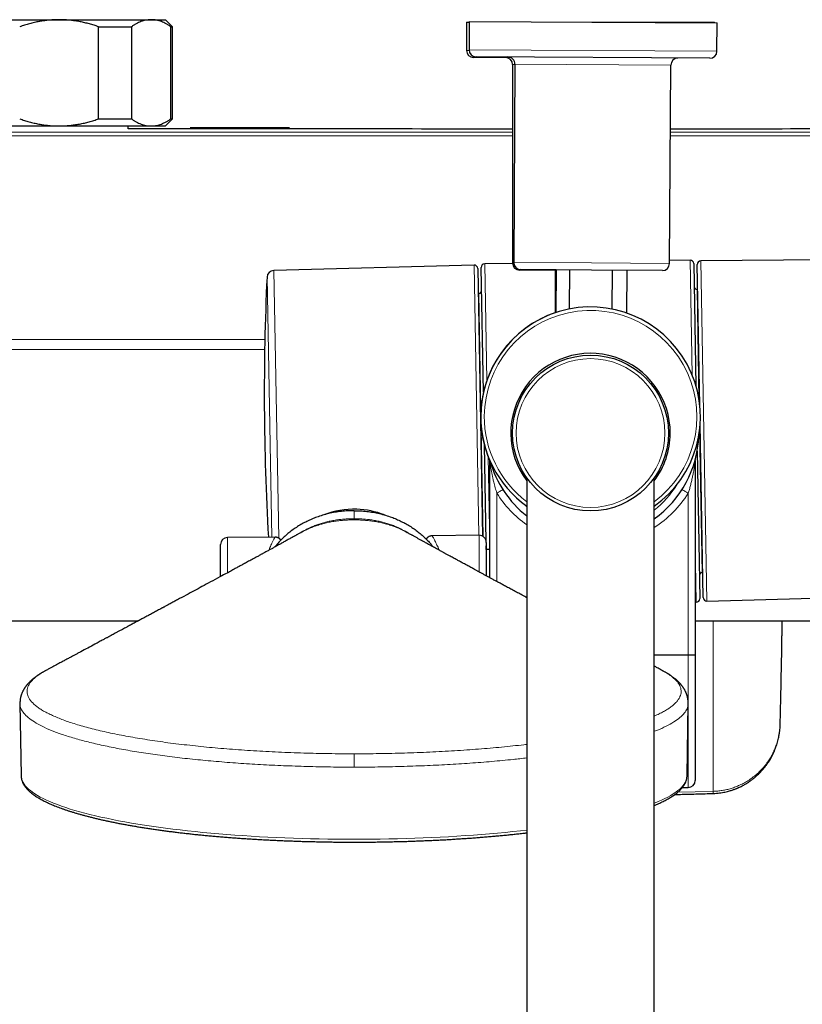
# Model space of a CAD drawing. Header units: millimetres. Extents: x 8 to 2314, y 12 to 2305.
# Tile 7 of 156: x 1039 to 1150, y 487 to 626. Entities that reach past the tile are written whole.
import ezdxf

# ---------------------------------------------------------------- set-up
doc = ezdxf.new("R2010")
doc.units = ezdxf.units.MM

msp = doc.modelspace()

# ---------------------------------------------------------------- linework, layer by layer
at = {"color": 7, "linetype": 'Continuous', "lineweight": 30}
for p, q in [((1031.94, 626.13), (1044.93, 626.13)), ((1044.93, 626.13), (1057.92, 626.13)), ((1057.92, 626.13), (1059.93, 626.13)), ((1060.93, 625.13), (1059.93, 626.13)), ((1102.43, 625.79), (1102.43, 621.79)), ((1102.43, 625.79), (1102.81, 625.79)), ((1102.81, 625.9), (1102.78, 621.9)), ((1102.81, 625.9), (1137.81, 625.67)), ((1120.12, 625.79), (1137.43, 625.79)), ((1137.43, 625.68), (1137.43, 625.79)), ((1137.78, 621.67), (1137.81, 625.67)), ((1050.5, 625.13), (1055.14, 625.13)), ((1050.5, 612.13), (1050.5, 625.13)), ((1055.14, 625.13), (1055.14, 612.13)), ((1060.7, 612.13), (1060.7, 625.13)), ((1060.7, 625.13), (1060.93, 625.13)), ((1060.93, 612.13), (1060.93, 625.13)), ((1108.65, 620.79), (1103.43, 620.79)), ((1136.77, 620.68), (1103.77, 620.89)), ((1109.27, 619.86), (1109.09, 591.86)), ((1108.93, 619.79), (1108.93, 591.79)), ((1131.08, 591.72), (1131.27, 619.72)), ((1050.5, 612.13), (1055.14, 612.13)), ((1059.93, 611.13), (1060.93, 612.13)), ((1060.7, 612.13), (1060.93, 612.13)), ((1031.94, 611.13), (1044.93, 611.13)), ((1044.93, 611.13), (1057.92, 611.13)), ((1054.68, 610.74), (1054.68, 611.13)), ((1057.92, 611.13), (1059.93, 611.13)), ((1063.42, 610.91), (1077.42, 610.91)), ((1133.99, 592.2), (1131.09, 592.14)), ((1163.76, 592.34), (1135.5, 592.08)), ((1103.49, 591.5), (1075.24, 590.74)), ((1104.01, 591.01), (1104.3, 574.83)), ((1104.82, 573.56), (1104.5, 591.16)), ((1108.93, 591.74), (1104.99, 591.67)), ((1115.08, 590.79), (1109.93, 590.79)), ((1120.08, 590.79), (1110.08, 590.85)), ((1114.93, 590.79), (1114.93, 584.76)), ((1115.08, 590.82), (1115.04, 584.79)), ((1116.97, 585.3), (1117, 590.81)), ((1130.08, 590.72), (1120.08, 590.79)), ((1123, 590.77), (1122.96, 585.29)), ((1125.04, 584.73), (1125.08, 590.76)), ((1134.5, 591.71), (1134.81, 574.47)), ((1135.36, 571.69), (1135, 591.57)), ((1135.06, 588.07), (1134.96, 588.06)), ((1104.17, 587.51), (1104.07, 587.51)), ((1104.3, 574.83), (1104.69, 553.23)), ((1135.85, 544.57), (1135.41, 569.05)), ((1105.2, 552.5), (1104.96, 566.08)), ((1134.98, 565.21), (1135.35, 544.41)), ((1105.71, 547.37), (1105.71, 563.9)), ((1134.71, 563.9), (1134.71, 536.47)), ((1110.93, 561.46), (1110.93, 176.46)), ((1128.93, 176.46), (1128.93, 561.46)), ((1079.05, 553.74), (1079.07, 553.75)), ((1094.07, 553.74), (1094.05, 553.75)), ((1104.21, 553.35), (1097.58, 553.29)), ((1067.71, 547.54), (1067.71, 552.04)), ((1075.4, 553.1), (1068.71, 553.04)), ((1105.21, 552.35), (1105.21, 547.64)), ((1105.22, 551.36), (1105.21, 551.88)), ((1105.71, 551.36), (1105.21, 551.36)), ((1135.69, 548.07), (1135.79, 548.07)), ((1136.36, 544.08), (1164.62, 544.83)), ((1134.71, 543.9), (1134.86, 543.9)), ((1022.06, 541.29), (1056.12, 541.29)), ((1134.71, 541.29), (1217.96, 541.29)), ((1128.93, 536.5), (1133.71, 536.5)), ((1134.71, 536.47), (1134.71, 518.76)), ((1043.06, 534.28), (1043.04, 534.27)), ((1130.06, 534.28), (1130.08, 534.26)), ((1039.39, 529.6), (1039.57, 519.38)), ((1133.55, 519.38), (1133.73, 529.6)), ((1039.57, 519.38), (1039.57, 519.37)), ((1133.55, 519.37), (1133.55, 519.38)), ((1132.9, 517.76), (1133.71, 517.76))]:
    msp.add_line(p, q, dxfattribs=at)
at = {"color": 252, "linetype": 'Continuous', "lineweight": 0}
for p, q in [((1102.43, 621.79), (1102.79, 621.79)), ((1102.78, 621.9), (1137.78, 621.67)), ((1131.27, 619.72), (1109.27, 619.86)), ((1109.27, 619.79), (1108.93, 619.79)), ((1108.93, 610.24), (1028.74, 610.24)), ((1211.12, 610.24), (1131.21, 610.24)), ((1108.93, 609.74), (1028.74, 609.74)), ((1211.12, 609.74), (1131.2, 609.74)), ((1134.28, 575.97), (1133.99, 592.2)), ((1135.5, 592.08), (1136.36, 544.08)), ((1075.24, 590.74), (1075.92, 552.95)), ((1104.18, 553.35), (1103.49, 591.5)), ((1104.99, 591.67), (1105.29, 575.19)), ((1108.93, 591.79), (1109.09, 591.79)), ((1109.09, 591.86), (1120.08, 591.79)), ((1120.08, 591.79), (1131.08, 591.72)), ((1074.55, 574.08), (1074.27, 589.79)), ((1134.96, 588.06), (1135.24, 572.56)), ((1104.47, 571.15), (1104.17, 587.51)), ((1028.74, 581), (1073.97, 581)), ((1073.94, 579.57), (1028.74, 579.57)), ((1074.93, 553.09), (1074.55, 574.08)), ((1104.79, 553.17), (1104.51, 568.47)), ((1135.32, 568.17), (1135.69, 548.07)), ((1105.49, 564.46), (1105.71, 551.88)), ((1106.71, 559.28), (1106.71, 546.82)), ((1133.71, 536.5), (1133.71, 559.28)), ((1086.56, 556.83), (1086.56, 555.69)), ((1086.56, 556.82), (1086.56, 556.83)), ((1086.56, 555.59), (1086.56, 555.53)), ((1104.21, 548.19), (1104.21, 553.35)), ((1068.71, 553.04), (1068.71, 548.07)), ((1134.86, 543.9), (1134.71, 552.14)), ((1133.71, 529.86), (1133.71, 536.5)), ((1133.71, 517.76), (1133.71, 528.64)), ((1137.21, 517.21), (1132.23, 517.08))]:
    msp.add_line(p, q, dxfattribs=at)
at = {"color": 252, "linetype": 'Continuous', "lineweight": 0, "flags": 128}
for points in [[(1106.71, 559.28), (1106.82, 559.35), (1106.93, 559.42), (1107.04, 559.48), (1107.14, 559.55), (1107.23, 559.61), (1107.31, 559.66), (1107.38, 559.7), (1107.44, 559.74), (1107.49, 559.77), (1107.53, 559.8), (1107.55, 559.81), (1107.56, 559.82)], [(1133.71, 559.28), (1133.6, 559.35), (1133.5, 559.42), (1133.39, 559.48), (1133.29, 559.55), (1133.2, 559.61), (1133.12, 559.66), (1133.04, 559.7), (1132.98, 559.74), (1132.93, 559.77), (1132.9, 559.8), (1132.88, 559.81), (1132.87, 559.82)], [(1110.43, 557.85), (1110.69, 557.6), (1110.93, 557.39)], [(1039.57, 519.37), (1039.58, 519.17), (1039.63, 518.94), (1039.71, 518.7), (1039.83, 518.47), (1039.97, 518.24), (1040.15, 518), (1040.36, 517.77), (1040.6, 517.54), (1040.87, 517.31), (1041.17, 517.09), (1041.5, 516.86), (1041.87, 516.64), (1042.26, 516.41), (1042.69, 516.19), (1043.15, 515.98), (1043.63, 515.76), (1044.15, 515.55), (1044.69, 515.34), (1045.26, 515.13), (1045.86, 514.92), (1046.49, 514.72), (1047.15, 514.52), (1047.83, 514.33), (1048.54, 514.14), (1049.28, 513.95), (1050.04, 513.76), (1050.83, 513.58), (1051.64, 513.41), (1052.47, 513.24), (1053.33, 513.07), (1054.21, 512.9), (1055.12, 512.74), (1056.04, 512.59), (1056.99, 512.44), (1057.95, 512.29), (1058.94, 512.15), (1059.94, 512.02), (1060.97, 511.89), (1062.01, 511.76), (1063.06, 511.64), (1064.14, 511.53), (1065.23, 511.42), (1066.33, 511.31), (1067.45, 511.22), (1068.58, 511.12), (1069.72, 511.04), (1070.87, 510.96), (1072.04, 510.88), (1073.21, 510.81), (1074.4, 510.75), (1075.59, 510.69), (1076.79, 510.64), (1078, 510.59), (1079.21, 510.55), (1080.43, 510.52), (1081.65, 510.49), (1082.87, 510.47), (1084.1, 510.45), (1085.33, 510.44), (1086.56, 510.44), (1087.79, 510.44), (1089.02, 510.45), (1090.25, 510.47), (1091.47, 510.49), (1092.69, 510.52), (1093.91, 510.55), (1095.12, 510.59), (1096.33, 510.64), (1097.53, 510.69), (1098.72, 510.75), (1099.9, 510.81), (1101.08, 510.88), (1102.24, 510.96), (1103.4, 511.04), (1104.54, 511.12), (1105.67, 511.22), (1106.79, 511.31), (1107.89, 511.42), (1108.98, 511.53), (1110.05, 511.64), (1110.93, 511.74)], [(1128.93, 515.53), (1128.97, 515.55), (1129.49, 515.76), (1129.97, 515.98), (1130.43, 516.19), (1130.85, 516.41), (1131.25, 516.64), (1131.61, 516.86), (1131.95, 517.09), (1132.25, 517.31), (1132.52, 517.54), (1132.76, 517.77), (1132.97, 518), (1133.15, 518.24), (1133.29, 518.47), (1133.4, 518.7), (1133.48, 518.94), (1133.53, 519.17), (1133.55, 519.37)]]:
    msp.add_lwpolyline(points, dxfattribs=at)
at = {"color": 7, "linetype": 'Continuous', "lineweight": 30}
msp.add_circle((1119.93, 567.79), 11, dxfattribs=at)
at = {"color": 252, "linetype": 'Continuous', "lineweight": 0}
msp.add_circle((1119.93, 567.79), 10.5, dxfattribs=at)
at = {"color": 7, "linetype": 'Continuous', "lineweight": 30}
for centre, radius, start, end in [((1103.43, 621.79), 1, 180, 270), ((1103.78, 621.89), 1, 179.6269, 269.6269), ((1136.78, 621.68), 1, 269.6269, 359.6269), ((1107.93, 619.79), 1, 0, 90), ((1108.27, 619.87), 1, 359.6269, 89.6269), ((1132.27, 619.71), 1, 89.6269, 179.6269), ((1134, 591.7), 0.5, 1.0357, 91.0357), ((1135.5, 591.58), 0.5, 90.5357, 181.0357), ((1075.27, 589.74), 1, 91.5357, 177.2969), ((1103.51, 591), 0.5, 1.0357, 91.5357), ((1105, 591.17), 0.5, 91.0357, 181.0357), ((1109.93, 591.79), 1, 180, 270), ((1110.09, 591.85), 1, 179.6269, 269.6269), ((1130.08, 591.72), 1, 269.6269, 359.6269), ((1423.88, 573.28), 350, 177.2969, 183.3077), ((1104.16, 587.91), 0.4, 271.0357, 1.0357), ((1134.96, 588.46), 0.4, 181.0357, 271.0357), ((1119.94, 570.09), 15.5, 305.428, 179.6269), ((1119.93, 570.09), 15.5, 108.3875, 180), ((1119.93, 567.79), 11.25, 359.6269, 216.8699), ((1119.93, 570.09), 15.5, 180, 203.4464), ((1119.94, 570.09), 15.5, 179.6269, 234.436), ((1119.93, 567.79), 11.25, 323.1301, 359.6269), ((1120.21, 567.87), 15, 305.5199, 358.1633), ((1120.21, 567.87), 15, 195.7043, 231.7558), ((1086.56, 545.41), 11.63, 88.1812, 111.6177), ((1086.56, 545.41), 11.63, 68.3732, 88.1812), ((1104.21, 552.35), 1, 0, 90.5), ((1068.71, 552.04), 1, 90.5, 180), ((1135.69, 547.67), 0.4, 91.0357, 181.0357), ((1134.85, 544.4), 0.5, 271.0357, 1.0357), ((1136.35, 544.58), 0.5, 181.0357, 271.5357), ((1133.71, 518.76), 1, 270, 0)]:
    msp.add_arc(centre, radius, start, end, dxfattribs=at)
at = {"color": 252, "linetype": 'Continuous', "lineweight": 0}
for centre, radius, start, end in [((1119.94, 570.09), 15, 306.7984, 179.6269), ((1119.94, 570.09), 15, 179.6269, 233.0586), ((1120.21, 567.87), 14, 308.4978, 328.1737), ((1120.21, 567.87), 16, 212.4617, 234.5266), ((1120.21, 567.87), 16, 303.0024, 327.5383)]:
    msp.add_arc(centre, radius, start, end, dxfattribs=at)
at = {"color": 7, "linetype": 'Continuous', "lineweight": 30}
for points, knots in [([(1044.93, 626.13), (1044.7, 626.13), (1044.23, 626.12), (1043.53, 626.07), (1042.84, 625.99), (1042.14, 625.88), (1041.44, 625.74), (1040.74, 625.56), (1040.05, 625.36), (1039.59, 625.21), (1039.36, 625.13)], [0, 0, 0, 0, 0.1226185, 0.2452381, 0.3688779, 0.4925208, 0.6189959, 0.7454751, 0.8727355, 1, 1, 1, 1]), ([(1050.5, 625.13), (1050.28, 625.21), (1049.85, 625.35), (1049.2, 625.54), (1048.54, 625.71), (1047.87, 625.85), (1047.19, 625.97), (1046.5, 626.06), (1045.81, 626.11), (1045.28, 626.13), (1044.99, 626.13), (1044.93, 626.13)], [0, 0, 0, 0, 0.119246, 0.238489, 0.358338, 0.478183, 0.600299, 0.722411, 0.845493, 0.968574, 1, 1, 1, 1]), ([(1057.92, 626.13), (1057.89, 626.13), (1057.74, 626.13), (1057.49, 626.11), (1057.15, 626.06), (1056.81, 625.98), (1056.47, 625.86), (1056.14, 625.72), (1055.8, 625.55), (1055.47, 625.36), (1055.25, 625.21), (1055.14, 625.13)], [0, 0, 0, 0, 0.034085, 0.152699, 0.271315, 0.390844, 0.510376, 0.632431, 0.75449, 0.877243, 1, 1, 1, 1]), ([(1060.7, 625.13), (1060.59, 625.21), (1060.37, 625.36), (1060.04, 625.55), (1059.7, 625.72), (1059.35, 625.87), (1059, 625.98), (1058.64, 626.07), (1058.28, 626.12), (1058.04, 626.13), (1057.92, 626.13)], [0, 0, 0, 0, 0.122973, 0.245942, 0.369581, 0.493217, 0.619375, 0.745529, 0.872765, 1, 1, 1, 1]), ([(1039.36, 612.13), (1039.58, 612.06), (1040.02, 611.91), (1040.7, 611.71), (1041.38, 611.54), (1042.07, 611.4), (1042.77, 611.28), (1043.49, 611.2), (1044.21, 611.14), (1044.69, 611.14), (1044.93, 611.13)], [0, 0, 0, 0, 0.122973, 0.245942, 0.369581, 0.493217, 0.619375, 0.745529, 0.872765, 1, 1, 1, 1]), ([(1044.93, 611.13), (1044.99, 611.13), (1045.27, 611.13), (1045.78, 611.15), (1046.46, 611.21), (1047.13, 611.29), (1047.81, 611.4), (1048.49, 611.54), (1049.16, 611.71), (1049.83, 611.91), (1050.28, 612.06), (1050.5, 612.13)], [0, 0, 0, 0, 0.031426, 0.150353, 0.269282, 0.389133, 0.508986, 0.631385, 0.753788, 0.876892, 1, 1, 1, 1]), ([(1055.14, 612.13), (1055.25, 612.06), (1055.47, 611.91), (1055.8, 611.71), (1056.14, 611.54), (1056.49, 611.4), (1056.84, 611.28), (1057.2, 611.2), (1057.56, 611.14), (1057.8, 611.14), (1057.92, 611.13)], [0, 0, 0, 0, 0.122973, 0.245942, 0.369581, 0.493217, 0.619375, 0.745529, 0.872765, 1, 1, 1, 1]), ([(1057.92, 611.13), (1057.95, 611.13), (1058.1, 611.13), (1058.35, 611.15), (1058.69, 611.21), (1059.03, 611.29), (1059.36, 611.4), (1059.7, 611.55), (1060.04, 611.72), (1060.37, 611.91), (1060.59, 612.06), (1060.7, 612.13)], [0, 0, 0, 0, 0.034085, 0.152699, 0.271315, 0.390844, 0.510376, 0.632431, 0.75449, 0.877243, 1, 1, 1, 1]), ([(1108.93, 610.7), (1108.68, 610.7), (1101.26, 610.7), (1086.66, 610.71), (1068.82, 610.72), (1058.16, 610.74), (1054.68, 610.74)], [0, 0, 0, 0, 0.013671, 0.410484, 0.807301, 1, 1, 1, 1]), ([(1185.18, 610.74), (1183.87, 610.74), (1176.47, 610.73), (1162.98, 610.72), (1146.3, 610.7), (1135.71, 610.7), (1131.21, 610.7)], [0, 0, 0, 0, 0.072817, 0.411253, 0.749686, 1, 1, 1, 1]), ([(1105.71, 563.96), (1105.71, 563.95), (1105.71, 563.93), (1105.71, 563.91), (1105.71, 563.9)], [0, 0, 0, 0, 0.511211, 1, 1, 1, 1]), ([(1134.71, 563.9), (1134.71, 563.9), (1134.71, 563.93), (1134.72, 563.97), (1134.72, 564.03), (1134.73, 564.07), (1134.74, 564.11), (1134.74, 564.12), (1134.74, 564.13)], [0, 0, 0, 0, 0.039194, 0.320571, 0.565333, 0.765779, 0.914014, 1, 1, 1, 1]), ([(1086.56, 556.83), (1086.56, 556.83), (1086.33, 556.83), (1085.81, 556.82), (1084.98, 556.76), (1084.09, 556.64), (1083.2, 556.48), (1082.32, 556.25), (1081.51, 556), (1080.76, 555.71), (1080.07, 555.4), (1079.39, 555.06), (1078.73, 554.68), (1078.1, 554.27), (1077.5, 553.83), (1076.95, 553.37), (1076.43, 552.89), (1075.93, 552.37), (1075.58, 551.97), (1075.4, 551.73), (1075.39, 551.71)], [0, 0, 0, 0, 0.000005, 0.053104, 0.123962, 0.195007, 0.266107, 0.337134, 0.407977, 0.467386, 0.526977, 0.586647, 0.6463, 0.705854, 0.765239, 0.820402, 0.875607, 0.930766, 0.99284, 1, 1, 1, 1]), ([(1086.56, 556.83), (1086.56, 556.83), (1086.78, 556.83), (1087.31, 556.82), (1088.13, 556.76), (1089.03, 556.64), (1089.92, 556.48), (1090.79, 556.25), (1091.61, 556), (1092.36, 555.71), (1093.05, 555.4), (1093.73, 555.06), (1094.39, 554.68), (1095.02, 554.27), (1095.61, 553.83), (1096.17, 553.37), (1096.68, 552.89), (1097.19, 552.37), (1097.54, 551.97), (1097.71, 551.73), (1097.73, 551.71)], [0, 0, 0, 0, 0.000005, 0.053105, 0.123962, 0.195008, 0.266107, 0.337135, 0.407978, 0.467387, 0.526979, 0.586648, 0.646302, 0.705856, 0.76524, 0.820404, 0.875609, 0.930768, 0.992843, 1, 1, 1, 1]), ([(1079.07, 553.75), (1079.04, 553.74), (1078.95, 553.69), (1078.8, 553.6), (1078.64, 553.51), (1078.5, 553.43), (1078.38, 553.37), (1078.26, 553.3), (1078.12, 553.22), (1077.94, 553.12), (1077.71, 553), (1077.48, 552.87), (1077.25, 552.74), (1077.01, 552.61), (1076.78, 552.48), (1076.55, 552.35), (1076.33, 552.23), (1076.12, 552.11), (1075.89, 551.99), (1075.65, 551.85), (1075.41, 551.72), (1075.21, 551.61), (1075.02, 551.51), (1074.83, 551.4), (1074.63, 551.3), (1074.42, 551.18), (1074.2, 551.06), (1073.98, 550.94), (1073.79, 550.83), (1073.63, 550.75), (1073.48, 550.67), (1073.33, 550.58), (1073.15, 550.48), (1072.95, 550.37), (1072.72, 550.25), (1072.35, 550.05), (1071.84, 549.77), (1071.25, 549.45), (1070.71, 549.16), (1070.23, 548.9), (1069.77, 548.65), (1069.24, 548.36), (1068.53, 547.97), (1067.52, 547.43), (1066.33, 546.79), (1065.12, 546.13), (1063.97, 545.51), (1062.82, 544.89), (1061.95, 544.42), (1061.37, 544.11), (1061.11, 543.97), (1060.85, 543.83), (1060.59, 543.69), (1060.35, 543.56), (1060.13, 543.44), (1059.94, 543.34), (1059.8, 543.26), (1059.67, 543.2), (1059.54, 543.13), (1059.39, 543.04), (1059.19, 542.94), (1058.95, 542.81), (1058.68, 542.66), (1058.39, 542.5), (1058.09, 542.35), (1057.81, 542.2), (1057.55, 542.06), (1057.3, 541.92), (1057.06, 541.79), (1056.82, 541.66), (1056.59, 541.54), (1056.35, 541.41), (1056.09, 541.27), (1055.81, 541.12), (1055.53, 540.97), (1055.26, 540.82), (1054.99, 540.68), (1054.73, 540.54), (1054.45, 540.39), (1054.16, 540.23), (1053.85, 540.07), (1053.53, 539.89), (1053.19, 539.71), (1052.85, 539.53), (1052.55, 539.37), (1052.3, 539.23), (1052.1, 539.13), (1051.95, 539.04), (1051.82, 538.97), (1051.68, 538.9), (1051.52, 538.81), (1051.34, 538.72), (1051.12, 538.6), (1050.86, 538.46), (1050.58, 538.31), (1050.28, 538.15), (1049.74, 537.86), (1048.98, 537.45), (1048.2, 537.03), (1047.65, 536.74), (1047.28, 536.54), (1046.89, 536.33), (1046.46, 536.1), (1045.99, 535.85), (1045.46, 535.56), (1044.86, 535.24), (1044.18, 534.88), (1043.58, 534.55), (1043.2, 534.35), (1043.06, 534.28)], [0, 0, 0, 0, 0.0018609, 0.0077637, 0.0124725, 0.0160041, 0.0194673, 0.0226805, 0.0256839, 0.0314567, 0.0380356, 0.0448811, 0.051131, 0.0576137, 0.0643575, 0.0709461, 0.0768932, 0.0826256, 0.0890771, 0.0962345, 0.1029236, 0.1086044, 0.1136283, 0.1189194, 0.1242529, 0.1301095, 0.1365003, 0.1429664, 0.1484675, 0.1526035, 0.1563437, 0.1606856, 0.1656673, 0.1712844, 0.1775316, 0.1843387, 0.2026003, 0.2196606, 0.2339095, 0.2473546, 0.2601508, 0.2723118, 0.2913165, 0.3194658, 0.35676, 0.3899914, 0.4204028, 0.452447, 0.4858039, 0.4931087, 0.5003392, 0.507496, 0.5145798, 0.5215529, 0.5277641, 0.5329808, 0.5368922, 0.539974, 0.5432486, 0.5476185, 0.5530811, 0.5596333, 0.5672712, 0.5758242, 0.5840756, 0.5917846, 0.5989533, 0.6055838, 0.6127101, 0.6190985, 0.625307, 0.631729, 0.6392859, 0.6471187, 0.6549529, 0.6625137, 0.6698016, 0.6768297, 0.6843243, 0.6927089, 0.7009938, 0.7099919, 0.7197005, 0.729356, 0.7377116, 0.7447538, 0.7504862, 0.7542576, 0.757497, 0.7612843, 0.765688, 0.7707072, 0.7763405, 0.7837664, 0.7919325, 0.8001356, 0.8082507, 0.8365236, 0.8637072, 0.8728004, 0.8828026, 0.8937567, 0.9056602, 0.9185099, 0.9323027, 0.9497646, 0.9685258, 0.9885799, 1, 1, 1, 1]), ([(1079.31, 553.89), (1079.31, 553.89), (1079.31, 553.89), (1079.3, 553.88), (1079.27, 553.86), (1079.22, 553.84), (1079.15, 553.8), (1079.09, 553.76), (1079.06, 553.75)], [0, 0, 0, 0, 0.122399, 0.294596, 0.442244, 0.608473, 0.798599, 1, 1, 1, 1]), ([(1079.07, 553.74), (1079.08, 553.75), (1079.12, 553.77), (1079.19, 553.82), (1079.26, 553.86), (1079.29, 553.88), (1079.3, 553.89), (1079.31, 553.89), (1079.31, 553.89), (1079.31, 553.89)], [0, 0, 0, 0, 0.078967, 0.42565, 0.67081, 0.755666, 0.794002, 0.859625, 1, 1, 1, 1]), ([(1094.06, 553.75), (1094.03, 553.76), (1093.97, 553.8), (1093.9, 553.84), (1093.85, 553.87), (1093.82, 553.88), (1093.81, 553.89), (1093.81, 553.89), (1093.81, 553.89), (1093.81, 553.89)], [0, 0, 0, 0, 0.192854, 0.376043, 0.539461, 0.692102, 0.835666, 0.956202, 1, 1, 1, 1]), ([(1093.81, 553.89), (1093.81, 553.89), (1093.81, 553.89), (1093.82, 553.88), (1093.84, 553.87), (1093.88, 553.85), (1093.95, 553.8), (1094.02, 553.76), (1094.06, 553.74)], [0, 0, 0, 0, 0.090112, 0.170647, 0.250712, 0.339059, 0.664242, 1, 1, 1, 1]), ([(1110.93, 544.55), (1110.89, 544.57), (1110.62, 544.72), (1110.13, 544.98), (1109.47, 545.34), (1108.84, 545.68), (1108.24, 546), (1107.69, 546.3), (1107.19, 546.57), (1106.73, 546.81), (1106.31, 547.04), (1105.9, 547.26), (1105.57, 547.44), (1105.31, 547.59), (1105.11, 547.69), (1104.92, 547.79), (1104.73, 547.9), (1104.55, 548), (1104.39, 548.08), (1104.25, 548.16), (1104.15, 548.21), (1104.04, 548.27), (1103.91, 548.34), (1103.75, 548.43), (1103.54, 548.54), (1103.29, 548.68), (1103.02, 548.83), (1102.74, 548.98), (1102.44, 549.14), (1102.14, 549.3), (1101.84, 549.46), (1101.57, 549.61), (1101.32, 549.75), (1101.08, 549.88), (1100.82, 550.02), (1100.54, 550.18), (1100.27, 550.32), (1100.03, 550.45), (1099.83, 550.56), (1099.65, 550.66), (1099.49, 550.75), (1099.36, 550.82), (1099.23, 550.89), (1099.09, 550.97), (1098.91, 551.06), (1098.71, 551.18), (1098.46, 551.31), (1098.19, 551.46), (1097.91, 551.61), (1097.63, 551.76), (1097.36, 551.92), (1097.07, 552.07), (1096.79, 552.23), (1096.51, 552.39), (1096.21, 552.55), (1095.88, 552.73), (1095.59, 552.89), (1095.35, 553.03), (1095.17, 553.13), (1095.01, 553.22), (1094.87, 553.3), (1094.75, 553.36), (1094.64, 553.42), (1094.51, 553.49), (1094.34, 553.59), (1094.18, 553.68), (1094.08, 553.74), (1094.05, 553.75)], [0, 0, 0, 0, 0.00727, 0.047368, 0.085997, 0.123154, 0.158344, 0.191326, 0.220348, 0.24731, 0.2722, 0.296346, 0.320541, 0.331858, 0.343197, 0.354559, 0.365949, 0.377212, 0.387002, 0.394596, 0.400594, 0.405904, 0.413373, 0.423215, 0.435445, 0.450081, 0.467004, 0.483859, 0.499794, 0.519254, 0.537101, 0.553319, 0.567504, 0.581515, 0.59682, 0.613435, 0.63138, 0.64386, 0.656197, 0.667074, 0.67645, 0.684316, 0.690674, 0.699279, 0.709541, 0.721621, 0.736113, 0.753094, 0.770372, 0.786378, 0.801372, 0.820091, 0.836942, 0.852486, 0.87034, 0.890328, 0.911198, 0.922366, 0.933238, 0.943685, 0.952257, 0.958582, 0.963748, 0.97149, 0.981838, 0.994828, 1, 1, 1, 1]), ([(1097.58, 553.29), (1097.55, 553.29), (1097.49, 553.29), (1097.38, 553.27), (1097.28, 553.24), (1097.17, 553.2), (1097.07, 553.15), (1096.97, 553.08), (1096.88, 553), (1096.81, 552.92), (1096.76, 552.86), (1096.74, 552.82), (1096.74, 552.82)], [0, 0, 0, 0, 0.089366, 0.199831, 0.3107, 0.421837, 0.542367, 0.659657, 0.773762, 0.884925, 0.993282, 1, 1, 1, 1]), ([(1076.23, 552.67), (1076.21, 552.69), (1076.17, 552.75), (1076.1, 552.82), (1076.01, 552.9), (1075.91, 552.96), (1075.81, 553.01), (1075.7, 553.05), (1075.59, 553.08), (1075.49, 553.09), (1075.43, 553.09), (1075.4, 553.09)], [0, 0, 0, 0, 0.091047, 0.205713, 0.320669, 0.445737, 0.567438, 0.68581, 0.801119, 0.913514, 1, 1, 1, 1]), ([(1146.7, 526.72), (1146.7, 526.73), (1146.71, 527.13), (1146.73, 527.92), (1146.76, 529.04), (1146.78, 530.1), (1146.81, 531.1), (1146.83, 532.07), (1146.85, 533), (1146.86, 533.92), (1146.88, 534.84), (1146.9, 535.75), (1146.92, 536.61), (1146.93, 537.42), (1146.94, 538.19), (1146.95, 538.92), (1146.97, 539.59), (1146.98, 540.21), (1146.98, 540.76), (1146.99, 541.11), (1146.99, 541.28), (1146.99, 541.29)], [0, 0, 0, 0, 0.002145, 0.083239, 0.161549, 0.232825, 0.301611, 0.367898, 0.43168, 0.492953, 0.558367, 0.620642, 0.679772, 0.735751, 0.788576, 0.838243, 0.884748, 0.928089, 0.964741, 0.998774, 1, 1, 1, 1]), ([(1133.71, 536.5), (1133.77, 536.5), (1133.88, 536.5), (1134.04, 536.49), (1134.2, 536.49), (1134.34, 536.49), (1134.46, 536.49), (1134.56, 536.49), (1134.64, 536.48), (1134.7, 536.48), (1134.71, 536.48), (1134.71, 536.47), (1134.71, 536.47)], [0, 0, 0, 0, 0.105823, 0.214715, 0.320538, 0.429429, 0.535264, 0.644166, 0.750025, 0.858952, 0.980991, 1, 1, 1, 1]), ([(1043.07, 534.28), (1043.01, 534.25), (1042.89, 534.18), (1042.72, 534.09), (1042.58, 534.01), (1042.45, 533.93), (1042.35, 533.87), (1042.26, 533.81), (1042.17, 533.76), (1042.09, 533.7), (1042.01, 533.65), (1041.94, 533.6), (1041.86, 533.55), (1041.77, 533.49), (1041.67, 533.42), (1041.57, 533.35), (1041.48, 533.28), (1041.4, 533.21), (1041.33, 533.16), (1041.27, 533.11), (1041.22, 533.07), (1041.17, 533.02), (1041.11, 532.97), (1041.05, 532.92), (1040.99, 532.87), (1040.94, 532.83), (1040.9, 532.79), (1040.87, 532.75), (1040.83, 532.72), (1040.78, 532.67), (1040.72, 532.61), (1040.65, 532.54), (1040.57, 532.45), (1040.49, 532.37), (1040.42, 532.29), (1040.37, 532.22), (1040.32, 532.16), (1040.28, 532.11), (1040.25, 532.07), (1040.21, 532.02), (1040.17, 531.97), (1040.13, 531.9), (1040.08, 531.83), (1040.02, 531.74), (1039.96, 531.65), (1039.91, 531.56), (1039.87, 531.47), (1039.82, 531.4), (1039.78, 531.32), (1039.74, 531.23), (1039.7, 531.13), (1039.65, 531.01), (1039.61, 530.88), (1039.56, 530.76), (1039.53, 530.63), (1039.49, 530.5), (1039.46, 530.35), (1039.44, 530.23), (1039.43, 530.15), (1039.43, 530.11), (1039.42, 530.06), (1039.41, 530), (1039.41, 529.92), (1039.4, 529.82), (1039.4, 529.71), (1039.4, 529.63), (1039.4, 529.58)], [0, 0, 0, 0, 0.028265, 0.053911, 0.076945, 0.097372, 0.115195, 0.130533, 0.146893, 0.161758, 0.175128, 0.187474, 0.201776, 0.218235, 0.23685, 0.256515, 0.274595, 0.290975, 0.305657, 0.315329, 0.326168, 0.338174, 0.351348, 0.364899, 0.376701, 0.388213, 0.397129, 0.404559, 0.412626, 0.425351, 0.439486, 0.455661, 0.474871, 0.497137, 0.513805, 0.529248, 0.542311, 0.552991, 0.562647, 0.572424, 0.584105, 0.597091, 0.612372, 0.629955, 0.651523, 0.66971, 0.684973, 0.699902, 0.714979, 0.730617, 0.749325, 0.770361, 0.793544, 0.816145, 0.837248, 0.856092, 0.881959, 0.907606, 0.913978, 0.920333, 0.927163, 0.93643, 0.948343, 0.962908, 0.980127, 1, 1, 1, 1]), ([(1130.06, 534.28), (1129.99, 534.31), (1129.75, 534.44), (1129.38, 534.64), (1129.07, 534.81), (1128.93, 534.88)], [0, 0, 0, 0, 0.178005, 0.629587, 1, 1, 1, 1]), ([(1133.72, 529.58), (1133.72, 529.63), (1133.72, 529.71), (1133.72, 529.83), (1133.71, 529.92), (1133.7, 530), (1133.69, 530.09), (1133.68, 530.17), (1133.67, 530.25), (1133.66, 530.33), (1133.64, 530.4), (1133.63, 530.49), (1133.6, 530.58), (1133.57, 530.69), (1133.54, 530.79), (1133.51, 530.89), (1133.48, 530.98), (1133.44, 531.08), (1133.4, 531.17), (1133.36, 531.27), (1133.31, 531.37), (1133.25, 531.47), (1133.2, 531.56), (1133.16, 531.64), (1133.12, 531.71), (1133.08, 531.77), (1133.04, 531.83), (1133, 531.89), (1132.95, 531.96), (1132.9, 532.03), (1132.85, 532.09), (1132.8, 532.16), (1132.76, 532.21), (1132.72, 532.25), (1132.69, 532.3), (1132.64, 532.35), (1132.58, 532.42), (1132.51, 532.5), (1132.44, 532.57), (1132.36, 532.65), (1132.29, 532.72), (1132.22, 532.79), (1132.16, 532.84), (1132.11, 532.88), (1132.07, 532.92), (1132.03, 532.96), (1131.98, 533), (1131.9, 533.07), (1131.79, 533.15), (1131.67, 533.25), (1131.54, 533.35), (1131.42, 533.44), (1131.31, 533.52), (1131.19, 533.6), (1131.09, 533.67), (1131, 533.72), (1130.93, 533.77), (1130.85, 533.82), (1130.75, 533.88), (1130.64, 533.95), (1130.51, 534.02), (1130.37, 534.1), (1130.22, 534.19), (1130.11, 534.25), (1130.05, 534.28)], [0, 0, 0, 0, 0.020456, 0.037736, 0.05184, 0.062773, 0.076577, 0.089627, 0.102371, 0.114649, 0.126372, 0.137539, 0.154757, 0.172152, 0.190307, 0.207478, 0.224038, 0.239945, 0.25695, 0.275336, 0.295833, 0.315231, 0.333709, 0.349024, 0.361556, 0.373638, 0.385684, 0.399343, 0.412661, 0.428256, 0.444034, 0.457593, 0.468936, 0.478083, 0.486652, 0.500531, 0.515546, 0.532597, 0.552139, 0.56924, 0.587449, 0.603763, 0.617605, 0.626899, 0.634818, 0.643969, 0.655141, 0.668332, 0.695256, 0.719729, 0.745062, 0.76814, 0.789243, 0.810299, 0.833397, 0.84422, 0.856511, 0.870924, 0.88746, 0.906119, 0.926512, 0.948956, 0.973451, 1, 1, 1, 1]), ([(1137.23, 516.91), (1137.39, 516.92), (1137.7, 516.93), (1138.13, 516.98), (1138.54, 517.04), (1138.9, 517.11), (1139.23, 517.19), (1139.53, 517.27), (1139.79, 517.35), (1140.01, 517.42), (1140.21, 517.49), (1140.37, 517.55), (1140.5, 517.6), (1140.6, 517.64), (1140.68, 517.68), (1140.74, 517.7), (1140.81, 517.74), (1140.89, 517.77), (1141.02, 517.83), (1141.2, 517.92), (1141.44, 518.04), (1141.71, 518.19), (1142.01, 518.37), (1142.35, 518.59), (1142.71, 518.85), (1143.06, 519.13), (1143.44, 519.46), (1143.83, 519.83), (1144.21, 520.25), (1144.54, 520.64), (1144.81, 521), (1145.03, 521.32), (1145.22, 521.62), (1145.39, 521.91), (1145.51, 522.13), (1145.6, 522.31), (1145.66, 522.43), (1145.71, 522.53), (1145.75, 522.61), (1145.79, 522.7), (1145.83, 522.79), (1145.89, 522.93), (1145.96, 523.11), (1146.06, 523.35), (1146.16, 523.64), (1146.26, 523.97), (1146.37, 524.32), (1146.46, 524.69), (1146.54, 525.09), (1146.6, 525.51), (1146.66, 525.94), (1146.69, 526.34), (1146.7, 526.6), (1146.7, 526.72)], [0, 0, 0, 0, 0.029813, 0.057466, 0.082987, 0.106397, 0.127709, 0.14693, 0.164063, 0.179109, 0.192066, 0.203419, 0.21246, 0.219187, 0.223694, 0.22804, 0.233046, 0.238714, 0.245045, 0.260349, 0.277335, 0.295669, 0.319919, 0.346245, 0.374715, 0.405043, 0.435255, 0.474127, 0.512033, 0.548939, 0.576483, 0.603302, 0.628104, 0.650653, 0.670946, 0.681344, 0.690873, 0.698806, 0.705047, 0.710411, 0.71759, 0.726802, 0.741481, 0.759458, 0.780685, 0.805157, 0.832577, 0.859503, 0.884989, 0.917714, 0.947784, 0.975213, 1, 1, 1, 1]), ([(1039.57, 519.37), (1039.57, 519.33), (1039.57, 519.23), (1039.59, 519.07), (1039.63, 518.9), (1039.68, 518.72), (1039.74, 518.55), (1039.81, 518.38), (1039.9, 518.21), (1040.01, 518.04), (1040.13, 517.87), (1040.26, 517.7), (1040.41, 517.53), (1040.58, 517.36), (1040.75, 517.19), (1040.95, 517.03), (1041.15, 516.86), (1041.37, 516.7), (1041.61, 516.54), (1041.86, 516.38), (1042.11, 516.23), (1042.39, 516.07), (1042.67, 515.92), (1042.97, 515.77), (1043.28, 515.62), (1043.6, 515.47), (1043.94, 515.33), (1044.29, 515.18), (1044.64, 515.04), (1045.02, 514.9), (1045.4, 514.76), (1045.79, 514.62), (1046.2, 514.48), (1046.62, 514.35), (1047.05, 514.22), (1047.49, 514.09), (1047.94, 513.96), (1048.41, 513.83), (1048.88, 513.7), (1049.37, 513.58), (1049.86, 513.45), (1050.37, 513.33), (1050.89, 513.21), (1051.42, 513.1), (1051.95, 512.98), (1052.5, 512.87), (1053.06, 512.75), (1053.63, 512.64), (1054.21, 512.54), (1054.8, 512.43), (1055.39, 512.33), (1056, 512.22), (1056.61, 512.12), (1057.24, 512.03), (1057.87, 511.93), (1058.51, 511.84), (1059.16, 511.74), (1059.81, 511.65), (1060.48, 511.57), (1061.15, 511.48), (1061.83, 511.4), (1062.52, 511.32), (1063.21, 511.24), (1063.91, 511.16), (1064.62, 511.09), (1065.34, 511.02), (1066.06, 510.95), (1066.78, 510.88), (1067.52, 510.82), (1068.25, 510.76), (1069, 510.7), (1069.75, 510.64), (1070.5, 510.59), (1071.26, 510.54), (1072.02, 510.49), (1072.79, 510.44), (1073.56, 510.4), (1074.33, 510.36), (1075.11, 510.32), (1075.89, 510.28), (1076.68, 510.25), (1077.47, 510.22), (1078.26, 510.19), (1079.05, 510.16), (1079.85, 510.14), (1080.64, 510.12), (1081.44, 510.1), (1082.24, 510.08), (1083.05, 510.07), (1083.85, 510.06), (1084.65, 510.05), (1085.46, 510.05), (1086.09, 510.04), (1086.6, 510.04), (1087.11, 510.05), (1087.79, 510.05), (1088.59, 510.05), (1089.4, 510.06), (1090.2, 510.07), (1091, 510.08), (1091.8, 510.1), (1092.6, 510.12), (1093.4, 510.14), (1094.19, 510.16), (1094.98, 510.19), (1095.77, 510.22), (1096.56, 510.25), (1097.35, 510.29), (1098.13, 510.32), (1098.91, 510.36), (1099.68, 510.4), (1100.45, 510.45), (1101.22, 510.5), (1101.98, 510.55), (1102.74, 510.6), (1103.49, 510.65), (1104.24, 510.71), (1104.98, 510.77), (1105.72, 510.83), (1106.45, 510.9), (1107.17, 510.96), (1107.89, 511.03), (1108.61, 511.1), (1109.31, 511.18), (1110.01, 511.25), (1110.55, 511.31), (1110.85, 511.35), (1110.93, 511.36)], [0, 0, 0, 0, 0.005354, 0.012587, 0.019845, 0.027163, 0.034567, 0.04208, 0.049719, 0.057492, 0.065398, 0.073427, 0.081562, 0.089785, 0.098073, 0.106406, 0.114766, 0.123141, 0.131518, 0.13989, 0.148254, 0.156605, 0.164944, 0.173269, 0.181582, 0.189882, 0.19817, 0.206447, 0.214714, 0.222971, 0.23122, 0.23946, 0.247693, 0.255919, 0.264139, 0.272353, 0.280562, 0.288766, 0.296966, 0.305161, 0.313353, 0.321542, 0.329727, 0.33791, 0.346089, 0.354267, 0.362442, 0.370615, 0.378786, 0.386955, 0.395122, 0.403288, 0.411453, 0.419616, 0.427778, 0.435938, 0.444098, 0.452256, 0.460414, 0.46857, 0.476726, 0.484881, 0.493035, 0.501189, 0.509342, 0.517494, 0.525646, 0.533797, 0.541948, 0.550098, 0.558248, 0.566397, 0.574546, 0.582695, 0.590843, 0.598991, 0.607139, 0.615287, 0.623434, 0.631581, 0.639728, 0.647874, 0.656021, 0.664167, 0.672313, 0.680459, 0.688605, 0.696751, 0.704896, 0.713042, 0.721188, 0.729333, 0.737479, 0.740478, 0.744765, 0.752911, 0.761056, 0.769202, 0.777347, 0.785493, 0.793639, 0.801785, 0.80993, 0.818076, 0.826222, 0.834369, 0.842515, 0.850662, 0.858808, 0.866955, 0.875103, 0.88325, 0.891398, 0.899546, 0.907694, 0.915843, 0.923991, 0.932141, 0.94029, 0.948441, 0.956591, 0.964742, 0.972894, 0.981046, 0.989199, 0.997352, 1, 1, 1, 1]), ([(1128.93, 515.22), (1129.03, 515.26), (1129.24, 515.35), (1129.56, 515.49), (1129.88, 515.64), (1130.18, 515.79), (1130.48, 515.94), (1130.76, 516.09), (1131.03, 516.25), (1131.29, 516.4), (1131.54, 516.56), (1131.77, 516.72), (1131.99, 516.88), (1132.19, 517.05), (1132.39, 517.21), (1132.56, 517.38), (1132.73, 517.55), (1132.88, 517.73), (1133.01, 517.9), (1133.13, 518.08), (1133.24, 518.25), (1133.33, 518.43), (1133.4, 518.61), (1133.46, 518.79), (1133.51, 518.96), (1133.53, 519.14), (1133.55, 519.28), (1133.55, 519.35), (1133.55, 519.37)], [0, 0, 0, 0, 0.0344205, 0.0749308, 0.115493, 0.1561111, 0.1967887, 0.237529, 0.2783342, 0.3192048, 0.3601389, 0.4011302, 0.4421668, 0.4832283, 0.5242704, 0.5652394, 0.6060643, 0.6466548, 0.6869053, 0.7267029, 0.7659423, 0.8045425, 0.842462, 0.8797079, 0.9163366, 0.9524469, 0.9881703, 1, 1, 1, 1]), ([(1131.84, 516.77), (1131.95, 516.78), (1132.36, 516.78), (1133.09, 516.8), (1134.04, 516.82), (1135.05, 516.85), (1136.11, 516.88), (1136.84, 516.9), (1137.21, 516.91)], [0, 0, 0, 0, 0.064291, 0.229535, 0.405727, 0.592869, 0.790959, 1, 1, 1, 1])]:
    msp.add_open_spline(points, degree=3, knots=knots, dxfattribs=at)
at = {"color": 252, "linetype": 'Continuous', "lineweight": 0}
for points, knots in [([(1105.71, 563.9), (1105.71, 563.9), (1105.71, 563.89), (1105.72, 563.85), (1105.73, 563.79), (1105.74, 563.7), (1105.75, 563.6), (1105.78, 563.43), (1105.82, 563.15), (1105.88, 562.77), (1105.96, 562.31), (1106.05, 561.85), (1106.15, 561.37), (1106.29, 560.77), (1106.44, 560.2), (1106.59, 559.67), (1106.67, 559.41), (1106.71, 559.28)], [0, 0, 0, 0, 0.0099366, 0.0230512, 0.041215, 0.0600432, 0.0873849, 0.1149235, 0.1706168, 0.2665451, 0.3627852, 0.4595873, 0.5565014, 0.6654592, 0.8323603, 0.9161246, 1, 1, 1, 1]), ([(1133.71, 559.28), (1133.77, 559.47), (1133.89, 559.84), (1134.04, 560.4), (1134.18, 560.97), (1134.32, 561.55), (1134.44, 562.14), (1134.53, 562.65), (1134.6, 563.07), (1134.64, 563.39), (1134.68, 563.62), (1134.7, 563.77), (1134.71, 563.85), (1134.71, 563.89), (1134.71, 563.9), (1134.71, 563.9), (1134.71, 563.9)], [0, 0, 0, 0, 0.118102, 0.236517, 0.355702, 0.475089, 0.600693, 0.726562, 0.798833, 0.871305, 0.928167, 0.952706, 0.977447, 0.988806, 0.996881, 1, 1, 1, 1]), ([(1079.07, 553.75), (1079.15, 553.8), (1079.41, 553.94), (1079.87, 554.17), (1080.44, 554.42), (1081.04, 554.65), (1081.67, 554.86), (1082.32, 555.04), (1082.99, 555.19), (1083.68, 555.32), (1084.39, 555.41), (1085.11, 555.48), (1085.83, 555.52), (1086.32, 555.53), (1086.56, 555.53)], [0, 0, 0, 0, 0.043172, 0.130271, 0.217318, 0.304243, 0.391033, 0.477744, 0.564488, 0.651341, 0.738335, 0.825465, 0.912704, 1, 1, 1, 1]), ([(1079.31, 553.88), (1079.46, 553.97), (1079.85, 554.21), (1080.47, 554.5), (1081.14, 554.78), (1081.75, 554.99), (1082.38, 555.18), (1083.03, 555.34), (1083.71, 555.47), (1084.52, 555.59), (1085.46, 555.67), (1086.19, 555.69), (1086.55, 555.69), (1086.56, 555.69)], [0, 0, 0, 0, 0.077916, 0.209279, 0.296773, 0.384144, 0.471435, 0.558761, 0.646207, 0.733821, 0.865547, 0.997653, 1, 1, 1, 1]), ([(1086.56, 555.69), (1086.56, 555.69), (1086.56, 555.69), (1086.56, 555.68), (1086.56, 555.65), (1086.56, 555.61), (1086.56, 555.59)], [0, 0, 0, 0, 0.297301, 0.594784, 0.796188, 1, 1, 1, 1]), ([(1094.01, 553.76), (1093.8, 553.89), (1093.34, 554.17), (1092.65, 554.5), (1091.98, 554.78), (1091.37, 554.99), (1090.74, 555.18), (1090.08, 555.34), (1089.41, 555.47), (1088.6, 555.59), (1087.65, 555.67), (1086.93, 555.69), (1086.57, 555.69), (1086.56, 555.69)], [0, 0, 0, 0, 0.110687, 0.2373811, 0.3217658, 0.4060309, 0.4902205, 0.5744423, 0.6587809, 0.7432805, 0.8703253, 0.9977361, 1, 1, 1, 1]), ([(1094.05, 553.75), (1093.97, 553.8), (1093.71, 553.94), (1093.25, 554.17), (1092.68, 554.42), (1092.08, 554.65), (1091.45, 554.86), (1090.8, 555.04), (1090.13, 555.19), (1089.43, 555.32), (1088.73, 555.41), (1088.01, 555.48), (1087.29, 555.52), (1086.8, 555.53), (1086.56, 555.53)], [0, 0, 0, 0, 0.043184, 0.130282, 0.217328, 0.304252, 0.391041, 0.477751, 0.564494, 0.651346, 0.738339, 0.825468, 0.912705, 1, 1, 1, 1]), ([(1097.58, 553.29), (1097.58, 553.29), (1097.59, 553.28), (1097.61, 553.24), (1097.66, 553.16), (1097.72, 553.05), (1097.8, 552.9), (1097.91, 552.71), (1098.04, 552.45), (1098.18, 552.15), (1098.33, 551.83), (1098.46, 551.53), (1098.54, 551.33), (1098.57, 551.25)], [0, 0, 0, 0, 0.078254, 0.164983, 0.252828, 0.340674, 0.433233, 0.525794, 0.638079, 0.750367, 0.844926, 0.939485, 1, 1, 1, 1]), ([(1074.52, 551.23), (1074.57, 551.37), (1074.68, 551.63), (1074.82, 551.95), (1074.94, 552.22), (1075.05, 552.45), (1075.15, 552.63), (1075.23, 552.79), (1075.3, 552.92), (1075.35, 553.01), (1075.39, 553.07), (1075.4, 553.1), (1075.4, 553.09), (1075.4, 553.09)], [0, 0, 0, 0, 0.116729, 0.219095, 0.321459, 0.412779, 0.504098, 0.596511, 0.688923, 0.783044, 0.877164, 0.972542, 1, 1, 1, 1]), ([(1137.25, 541.29), (1137.24, 540.35), (1137.24, 537.28), (1137.24, 532.56), (1137.24, 527.11), (1137.23, 522.15), (1137.23, 518.85), (1137.23, 517.21)], [0, 0, 0, 0, 0.116359, 0.3806, 0.587732, 0.794255, 1, 1, 1, 1]), ([(1043.04, 534.27), (1042.87, 534.17), (1042.51, 533.97), (1042.03, 533.66), (1041.59, 533.33), (1041.22, 532.99), (1040.91, 532.65), (1040.67, 532.31), (1040.51, 531.96), (1040.41, 531.61), (1040.39, 531.26), (1040.43, 530.92), (1040.55, 530.58), (1040.73, 530.24), (1040.99, 529.9), (1041.32, 529.56), (1041.72, 529.22), (1042.19, 528.88), (1042.72, 528.55), (1043.33, 528.23), (1043.99, 527.91), (1044.72, 527.6), (1045.51, 527.29), (1046.36, 526.99), (1047.28, 526.69), (1048.27, 526.4), (1049.32, 526.11), (1050.42, 525.84), (1051.58, 525.57), (1052.78, 525.32), (1054.03, 525.07), (1055.33, 524.84), (1056.68, 524.61), (1058.08, 524.39), (1059.54, 524.18), (1061.03, 523.98), (1062.57, 523.8), (1064.14, 523.62), (1065.73, 523.46), (1067.34, 523.31), (1068.99, 523.18), (1070.67, 523.05), (1072.38, 522.94), (1074.12, 522.84), (1075.88, 522.75), (1077.65, 522.68), (1079.43, 522.62), (1081.21, 522.57), (1082.99, 522.54), (1084.77, 522.52), (1085.96, 522.52), (1086.56, 522.52)], [0, 0, 0, 0, 0.01748, 0.037756, 0.058046, 0.078351, 0.09904, 0.119742, 0.140451, 0.161164, 0.181876, 0.202212, 0.222538, 0.24285, 0.263144, 0.283788, 0.304416, 0.325032, 0.345641, 0.366245, 0.386481, 0.406719, 0.426961, 0.447212, 0.467841, 0.488479, 0.509123, 0.529771, 0.550421, 0.570703, 0.590988, 0.611275, 0.631563, 0.652222, 0.672882, 0.693543, 0.714204, 0.734866, 0.755161, 0.775456, 0.795752, 0.816049, 0.836649, 0.85725, 0.877853, 0.898456, 0.91906, 0.939296, 0.959532, 0.979766, 1, 1, 1, 1]), ([(1130.08, 534.26), (1130.25, 534.17), (1130.61, 533.97), (1131.09, 533.66), (1131.53, 533.33), (1131.9, 532.99), (1132.21, 532.65), (1132.44, 532.31), (1132.61, 531.96), (1132.71, 531.61), (1132.73, 531.26), (1132.68, 530.92), (1132.57, 530.58), (1132.38, 530.24), (1132.13, 529.9), (1131.8, 529.56), (1131.4, 529.22), (1130.93, 528.88), (1130.39, 528.55), (1129.79, 528.23), (1129.3, 527.99), (1128.99, 527.86), (1128.93, 527.83)], [0, 0, 0, 0, 0.044335, 0.096121, 0.147943, 0.199801, 0.252641, 0.305513, 0.358405, 0.411306, 0.464204, 0.516143, 0.568055, 0.619931, 0.671763, 0.724488, 0.777171, 0.829826, 0.882461, 0.935085, 0.986767, 1, 1, 1, 1]), ([(1086.56, 520.63), (1085.45, 520.64), (1083.22, 520.64), (1079.89, 520.72), (1076.6, 520.83), (1073.36, 520.98), (1070.19, 521.18), (1067.1, 521.43), (1064.1, 521.71), (1061.22, 522.03), (1058.47, 522.39), (1055.85, 522.79), (1053.39, 523.22), (1051.1, 523.69), (1048.98, 524.18), (1047.05, 524.7), (1045.32, 525.25), (1043.8, 525.81), (1042.49, 526.4), (1041.4, 527), (1040.54, 527.62), (1039.91, 528.25), (1039.53, 528.88), (1039.36, 529.33), (1039.4, 529.57), (1039.4, 529.6)], [0, 0, 0, 0, 0.045179, 0.090357, 0.135536, 0.180715, 0.225894, 0.271072, 0.316251, 0.36143, 0.406609, 0.451787, 0.496966, 0.542145, 0.587324, 0.632502, 0.677681, 0.72286, 0.768039, 0.813217, 0.858396, 0.903575, 0.948754, 0.993932, 1, 1, 1, 1]), ([(1128.93, 525.69), (1129.05, 525.73), (1129.68, 525.96), (1130.62, 526.4), (1131.72, 527), (1132.57, 527.62), (1133.21, 528.25), (1133.59, 528.88), (1133.75, 529.33), (1133.72, 529.57), (1133.72, 529.6)], [0, 0, 0, 0, 0.036482, 0.193552, 0.350623, 0.507693, 0.664764, 0.821834, 0.978905, 1, 1, 1, 1]), ([(1146.7, 526.72), (1146.7, 526.71), (1146.71, 526.47), (1146.66, 525.99), (1146.57, 525.29), (1146.43, 524.6), (1146.23, 523.92), (1145.98, 523.25), (1145.68, 522.59), (1145.34, 521.96), (1144.95, 521.36), (1144.51, 520.78), (1144.02, 520.23), (1143.49, 519.72), (1142.92, 519.24), (1142.31, 518.8), (1141.67, 518.41), (1141.02, 518.09), (1140.4, 517.83), (1139.79, 517.62), (1139.16, 517.45), (1138.53, 517.33), (1137.88, 517.24), (1137.45, 517.22), (1137.23, 517.21)], [0, 0, 0, 0, 0.001479, 0.052876, 0.103881, 0.154659, 0.205376, 0.256202, 0.306925, 0.35729, 0.407408, 0.457404, 0.507416, 0.557518, 0.607381, 0.656635, 0.705622, 0.754746, 0.795775, 0.836677, 0.877496, 0.918282, 0.959093, 1, 1, 1, 1]), ([(1110.93, 523.84), (1110.8, 523.83), (1110.16, 523.75), (1108.98, 523.62), (1107.39, 523.46), (1105.77, 523.31), (1104.13, 523.18), (1102.45, 523.05), (1100.74, 522.94), (1099, 522.84), (1097.24, 522.75), (1095.46, 522.68), (1093.68, 522.62), (1091.9, 522.57), (1090.13, 522.54), (1088.34, 522.52), (1087.15, 522.52), (1086.56, 522.52)], [0, 0, 0, 0, 0.018006, 0.089001, 0.158733, 0.228467, 0.298204, 0.367944, 0.438725, 0.509511, 0.580302, 0.651096, 0.721891, 0.791422, 0.860951, 0.930477, 1, 1, 1, 1]), ([(1086.56, 522.52), (1086.56, 522.48), (1086.56, 522.4), (1086.56, 522.26), (1086.56, 522.11), (1086.56, 521.92), (1086.56, 521.7), (1086.56, 521.46), (1086.56, 521.24), (1086.56, 521.04), (1086.56, 520.83), (1086.56, 520.7), (1086.56, 520.63)], [0, 0, 0, 0, 0.098363, 0.197457, 0.298614, 0.400433, 0.529873, 0.661655, 0.748179, 0.836549, 0.916705, 1, 1, 1, 1]), ([(1086.56, 520.63), (1087.67, 520.64), (1089.9, 520.64), (1093.22, 520.72), (1096.51, 520.83), (1099.75, 520.98), (1102.93, 521.18), (1106.02, 521.43), (1108.7, 521.67), (1110.29, 521.86), (1110.93, 521.93)], [0, 0, 0, 0, 0.130357, 0.260713, 0.39107, 0.521427, 0.651784, 0.78214, 0.912497, 1, 1, 1, 1]), ([(1137.23, 517.21), (1137.23, 517.17), (1137.23, 517.1), (1137.23, 517.01), (1137.23, 516.95), (1137.23, 516.91), (1137.23, 516.92), (1137.23, 516.92)], [0, 0, 0, 0, 0.205581, 0.433536, 0.675449, 0.919355, 1, 1, 1, 1])]:
    msp.add_open_spline(points, degree=3, knots=knots, dxfattribs=at)

doc.saveas('drawing.dxf')
